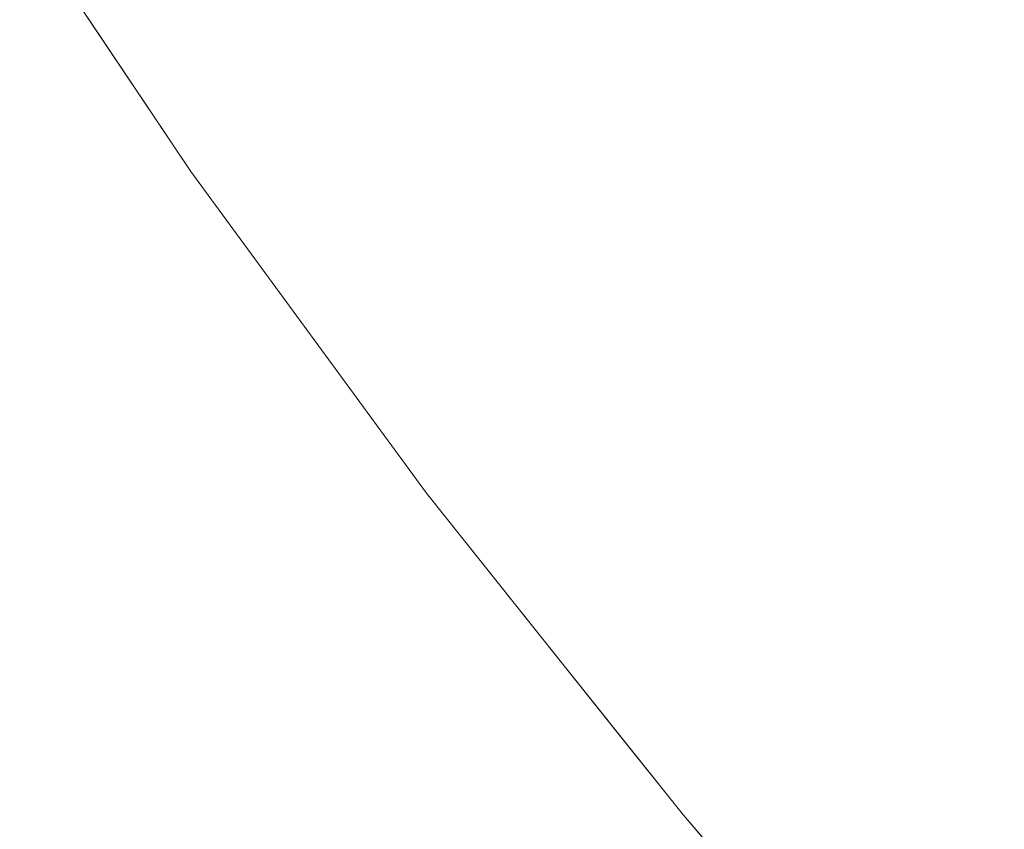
# Model space of a CAD drawing. Header units: centimetres. Extents: x -35.1 to 36.2, y 4.2 to 6.
# Tile 6 of 256: x -35.07871 to -35.06889, y 4.24716 to 4.25524. Entities that reach past the tile are written whole.
import ezdxf

# ---------------------------------------------------------------- set-up
doc = ezdxf.new("R2010")
doc.units = ezdxf.units.CM
doc.header["$LTSCALE"] = 2.54
doc.layers.add('Lucido design-1', color=7, linetype='Continuous')

# ---------------------------------------------------------------- blocks, each defined once
blk = doc.blocks.new('Gruppo-4-1')
at = {"color": 7, "linetype": 'Continuous', "lineweight": 9}
for points, invisible_edges in [([(-35.0749368, 4.2551818, -2312.4020649), (-35.0745535, 4.2553296, -2312.4005536), (-35.0758786, 4.2573045, -2312.4005536), (-35.0762663, 4.2571632, -2312.4020649)], 15), ([(-35.068579, 4.2552132, -2312.3873565), (-35.0679484, 4.2554702, -2312.3859436), (-35.069289, 4.2573596, -2312.3859436), (-35.0699273, 4.2571134, -2312.3873565)], 15), ([(-35.0762663, 4.2571632, -2312.4020649), (-35.0766263, 4.257032, -2312.4035833), (-35.0752927, 4.2550445, -2312.4035833), (-35.0749368, 4.2551818, -2312.4020649)], 15), ([(-35.0699273, 4.2571134, -2312.3873565), (-35.0705418, 4.2568765, -2312.3887813), (-35.069186, 4.2549657, -2312.3887813), (-35.068579, 4.2552132, -2312.3873565)], 15), ([(-35.0756212, 4.2549179, -2312.4051085), (-35.0752927, 4.2550445, -2312.4035833), (-35.0766263, 4.257032, -2312.4035833), (-35.0769585, 4.256911, -2312.4051085)], 15), ([(-35.0769585, 4.256911, -2312.4051085), (-35.0772626, 4.2568001, -2312.4066398), (-35.0759219, 4.2548019, -2312.4066398), (-35.0756212, 4.2549179, -2312.4051085)], 15), ([(-35.0697691, 4.2547281, -2312.3902175), (-35.069186, 4.2549657, -2312.3887813), (-35.0705418, 4.2568765, -2312.3887813), (-35.0711321, 4.2566489, -2312.3902175)], 15), ([(-35.0761946, 4.2546967, -2312.4081767), (-35.0759219, 4.2548019, -2312.4066398), (-35.0772626, 4.2568001, -2312.4066398), (-35.0775385, 4.2566996, -2312.4081767)], 15), ([(-35.0775385, 4.2566996, -2312.4081767), (-35.0777858, 4.2566095, -2312.4097186), (-35.0764391, 4.2546025, -2312.4097186), (-35.0761946, 4.2546967, -2312.4081767)], 15), ([(-35.0766553, 4.2545191, -2312.4112651), (-35.0764391, 4.2546025, -2312.4097186), (-35.0777858, 4.2566095, -2312.4097186), (-35.0780045, 4.2565298, -2312.4112651)], 15), ([(-35.0711321, 4.2566489, -2312.3902175), (-35.0716977, 4.2564308, -2312.3916647), (-35.0703279, 4.2545003, -2312.3916647), (-35.0697691, 4.2547281, -2312.3902175)], 15), ([(-35.0780045, 4.2565298, -2312.4112651), (-35.0781943, 4.2564606, -2312.4128155), (-35.076843, 4.2544467, -2312.4128155), (-35.0766553, 4.2545191, -2312.4112651)], 15), ([(-35.0783551, 4.256402, -2312.4143694), (-35.0784869, 4.256354, -2312.4159261), (-35.0771324, 4.2543351, -2312.4159261), (-35.0770021, 4.2543854, -2312.4143694)], 15), ([(-35.0770021, 4.2543854, -2312.4143694), (-35.076843, 4.2544467, -2312.4128155), (-35.0781943, 4.2564606, -2312.4128155), (-35.0783551, 4.256402, -2312.4143694)], 15), ([(-35.072072, 4.2550498, -2313.0497496), (-35.0727535, 4.2560237, -2313.0497496), (-35.0716977, 4.2564308, -2313.0526752), (-35.0710225, 4.255466, -2313.0526752)], 15), ([(-35.0708619, 4.2542827, -2312.3931225), (-35.0703279, 4.2545003, -2312.3916647), (-35.0716977, 4.2564308, -2312.3916647), (-35.0722383, 4.2562223, -2312.3931225)], 15), ([(-35.0686283, 4.2564153, -2313.0583964), (-35.0679484, 4.2554702, -2313.0583964), (-35.069186, 4.2549657, -2313.0555586), (-35.0698736, 4.2559215, -2313.0555586)], 15), ([(-35.0773498, 4.2542513, -2312.4206076), (-35.0773063, 4.2542681, -2312.4190457), (-35.0786628, 4.2562898, -2312.4190457), (-35.0787069, 4.2562738, -2312.4206076)], 15), ([(-35.0785895, 4.2563166, -2312.417485), (-35.0786628, 4.2562898, -2312.4190457), (-35.0773063, 4.2542681, -2312.4190457), (-35.0772338, 4.254296, -2312.417485)], 15), ([(-35.0772338, 4.254296, -2312.417485), (-35.0771324, 4.2543351, -2312.4159261), (-35.0784869, 4.256354, -2312.4159261), (-35.0785895, 4.2563166, -2312.417485)], 15), ([(-35.0752258, 4.2563177, -2313.0437864), (-35.0745535, 4.2553296, -2313.0437864), (-35.0752927, 4.2550445, -2313.0407566), (-35.0759694, 4.2560389, -2313.0407566)], 15), ([(-35.0787069, 4.2562738, -2312.4206076), (-35.0787107, 4.2562757, -2312.42217), (-35.0770032, 4.253726, -2312.42217), (-35.0773498, 4.2542513, -2312.4206076)], 13), ([(-35.0780364, 4.2552688, -2313.02217), (-35.0770032, 4.253726, -2313.02217), (-35.0770032, 4.253726, -2312.42217), (-35.0787107, 4.2562757, -2312.42217)], 10), ([(-35.0722383, 4.2562223, -2312.3931225), (-35.0727535, 4.2560237, -2312.3945904), (-35.0713709, 4.2540752, -2312.3945904), (-35.0708619, 4.2542827, -2312.3931225)], 15), ([(-35.0759694, 4.2560389, -2313.0407566), (-35.0752927, 4.2550445, -2313.0407566), (-35.0759219, 4.2548019, -2313.0377002), (-35.0766022, 4.2558017, -2313.0377002)], 15), ([(-35.0730192, 4.2546743, -2313.0467854), (-35.0737063, 4.2556562, -2313.0467854), (-35.0727535, 4.2560237, -2313.0497496), (-35.072072, 4.2550498, -2313.0497496)], 15), ([(-35.0718544, 4.2538781, -2312.3960679), (-35.0713709, 4.2540752, -2312.3945904), (-35.0727535, 4.2560237, -2312.3945904), (-35.0732429, 4.2558349, -2312.3960679)], 15), ([(-35.0698736, 4.2559215, -2313.0555586), (-35.069186, 4.2549657, -2313.0555586), (-35.0703279, 4.2545003, -2313.0526752), (-35.0710225, 4.255466, -2313.0526752)], 15), ([(-35.0766022, 4.2558017, -2313.0377002), (-35.0759219, 4.2548019, -2313.0377002), (-35.0764391, 4.2546025, -2313.0346213), (-35.0771224, 4.2556066, -2313.0346213)], 15), ([(-35.0732429, 4.2558349, -2312.3960679), (-35.0737063, 4.2556562, -2312.3975546), (-35.0723122, 4.2536916, -2312.3975546), (-35.0718544, 4.2538781, -2312.3960679)], 15), ([(-35.0771224, 4.2556066, -2313.0346213), (-35.0764391, 4.2546025, -2313.0346213), (-35.076843, 4.2544467, -2313.0315244), (-35.0775286, 4.2554543, -2313.0315244)], 15), ([(-35.0738613, 4.2543404, -2313.0437864), (-35.0745535, 4.2553296, -2313.0437864), (-35.0737063, 4.2556562, -2313.0467854), (-35.0730192, 4.2546743, -2313.0467854)], 15), ([(-35.0727439, 4.2535156, -2312.39905), (-35.0723122, 4.2536916, -2312.3975546), (-35.0737063, 4.2556562, -2312.3975546), (-35.0741432, 4.2554878, -2312.39905)], 15), ([(-35.0775286, 4.2554543, -2313.0315244), (-35.076843, 4.2544467, -2313.0315244), (-35.0771324, 4.2543351, -2313.0284139), (-35.0778196, 4.2553452, -2313.0284139)], 15), ([(-35.0741432, 4.2554878, -2312.39905), (-35.0745535, 4.2553296, -2312.4005536), (-35.0731492, 4.2533504, -2312.4005536), (-35.0727439, 4.2535156, -2312.39905)], 15), ([(-35.0710225, 4.255466, -2313.0526752), (-35.0703279, 4.2545003, -2313.0526752), (-35.0713709, 4.2540752, -2313.0497496), (-35.072072, 4.2550498, -2313.0497496)], 15), ([(-35.0684789, 4.2540095, -2313.0555586), (-35.069186, 4.2549657, -2313.0555586), (-35.0679484, 4.2554702, -2313.0583964), (-35.0672491, 4.2545246, -2313.0583964)], 15), ([(-35.0778196, 4.2553452, -2313.0284139), (-35.0771324, 4.2543351, -2313.0284139), (-35.0773063, 4.2542681, -2313.0252942), (-35.0779946, 4.2552796, -2313.0252942)], 15), ([(-35.0745962, 4.254049, -2313.0407566), (-35.0752927, 4.2550445, -2313.0407566), (-35.0745535, 4.2553296, -2313.0437864), (-35.0738613, 4.2543404, -2313.0437864)], 15), ([(-35.0735278, 4.2531961, -2312.4020649), (-35.0731492, 4.2533504, -2312.4005536), (-35.0745535, 4.2553296, -2312.4005536), (-35.0749368, 4.2551818, -2312.4020649)], 15), ([(-35.0779946, 4.2552796, -2313.0252942), (-35.0773063, 4.2542681, -2313.0252942), (-35.0770032, 4.253726, -2313.02217), (-35.0780364, 4.2552688, -2313.02217)], 11), ([(-35.068579, 4.2552132, -2312.3873565), (-35.069186, 4.2549657, -2312.3887813), (-35.067752, 4.2530529, -2312.3887813), (-35.0671528, 4.2533108, -2312.3873565)], 15), ([(-35.0749368, 4.2551818, -2312.4020649), (-35.0752927, 4.2550445, -2312.4035833), (-35.0738795, 4.2530528, -2312.4035833), (-35.0735278, 4.2531961, -2312.4020649)], 15), ([(-35.0752216, 4.2538011, -2313.0377002), (-35.0759219, 4.2548019, -2313.0377002), (-35.0752927, 4.2550445, -2313.0407566), (-35.0745962, 4.254049, -2313.0407566)], 15), ([(-35.0742039, 4.2529205, -2312.4051085), (-35.0738795, 4.2530528, -2312.4035833), (-35.0752927, 4.2550445, -2312.4035833), (-35.0756212, 4.2549179, -2312.4051085)], 15), ([(-35.072072, 4.2550498, -2313.0497496), (-35.0713709, 4.2540752, -2313.0497496), (-35.0723122, 4.2536916, -2313.0467854), (-35.0730192, 4.2546743, -2313.0467854)], 15), ([(-35.0756212, 4.2549179, -2312.4051085), (-35.0759219, 4.2548019, -2312.4066398), (-35.074501, 4.2527994, -2312.4066398), (-35.0742039, 4.2529205, -2312.4051085)], 15), ([(-35.0696135, 4.2535342, -2313.0526752), (-35.0703279, 4.2545003, -2313.0526752), (-35.069186, 4.2549657, -2313.0555586), (-35.0684789, 4.2540095, -2313.0555586)], 15), ([(-35.0683275, 4.2528051, -2312.3902175), (-35.067752, 4.2530529, -2312.3887813), (-35.069186, 4.2549657, -2312.3887813), (-35.0697691, 4.2547281, -2312.3902175)], 15), ([(-35.0757357, 4.2535972, -2313.0346213), (-35.0764391, 4.2546025, -2313.0346213), (-35.0759219, 4.2548019, -2313.0377002), (-35.0752216, 4.2538011, -2313.0377002)], 15), ([(-35.0747704, 4.2526896, -2312.4081767), (-35.074501, 4.2527994, -2312.4066398), (-35.0759219, 4.2548019, -2312.4066398), (-35.0761946, 4.2546967, -2312.4081767)], 15), ([(-35.0697691, 4.2547281, -2312.3902175), (-35.0703279, 4.2545003, -2312.3916647), (-35.0688791, 4.2525677, -2312.3916647), (-35.0683275, 4.2528051, -2312.3902175)], 15), ([(-35.0761946, 4.2546967, -2312.4081767), (-35.0764391, 4.2546025, -2312.4097186), (-35.075012, 4.2525912, -2312.4097186), (-35.0747704, 4.2526896, -2312.4081767)], 15), ([(-35.0730192, 4.2546743, -2313.0467854), (-35.0723122, 4.2536916, -2313.0467854), (-35.0731492, 4.2533504, -2313.0437864), (-35.0738613, 4.2543404, -2313.0437864)], 15), ([(-35.0761372, 4.253438, -2313.0315244), (-35.076843, 4.2544467, -2313.0315244), (-35.0764391, 4.2546025, -2313.0346213), (-35.0757357, 4.2535972, -2313.0346213)], 15), ([(-35.0766553, 4.2545191, -2312.4112651), (-35.076843, 4.2544467, -2312.4128155), (-35.075411, 4.2524285, -2312.4128155), (-35.0752256, 4.2525041, -2312.4112651)], 15), ([(-35.0752256, 4.2525041, -2312.4112651), (-35.075012, 4.2525912, -2312.4097186), (-35.0764391, 4.2546025, -2312.4097186), (-35.0766553, 4.2545191, -2312.4112651)], 15), ([(-35.0764248, 4.253324, -2313.0284139), (-35.0771324, 4.2543351, -2313.0284139), (-35.076843, 4.2544467, -2313.0315244), (-35.0761372, 4.253438, -2313.0315244)], 15), ([(-35.0755681, 4.2523645, -2312.4143694), (-35.075411, 4.2524285, -2312.4128155), (-35.076843, 4.2544467, -2312.4128155), (-35.0770021, 4.2543854, -2312.4143694)], 15), ([(-35.0706498, 4.2531001, -2313.0497496), (-35.0713709, 4.2540752, -2313.0497496), (-35.0703279, 4.2545003, -2313.0526752), (-35.0696135, 4.2535342, -2313.0526752)], 15), ([(-35.0694062, 4.2523408, -2312.3931225), (-35.0688791, 4.2525677, -2312.3916647), (-35.0703279, 4.2545003, -2312.3916647), (-35.0708619, 4.2542827, -2312.3931225)], 15), ([(-35.0765977, 4.2532555, -2313.0252942), (-35.0773063, 4.2542681, -2313.0252942), (-35.0771324, 4.2543351, -2313.0284139), (-35.0764248, 4.253324, -2313.0284139)], 15), ([(-35.075797, 4.2522712, -2312.417485), (-35.0756968, 4.252312, -2312.4159261), (-35.0771324, 4.2543351, -2312.4159261), (-35.0772338, 4.254296, -2312.417485)], 15), ([(-35.0770021, 4.2543854, -2312.4143694), (-35.0771324, 4.2543351, -2312.4159261), (-35.0756968, 4.252312, -2312.4159261), (-35.0755681, 4.2523645, -2312.4143694)], 15), ([(-35.0738613, 4.2543404, -2313.0437864), (-35.0731492, 4.2533504, -2313.0437864), (-35.0738795, 4.2530528, -2313.0407566), (-35.0745962, 4.254049, -2313.0407566)], 15), ([(-35.0759116, 4.2522245, -2312.4206076), (-35.0758686, 4.252242, -2312.4190457), (-35.0773063, 4.2542681, -2312.4190457), (-35.0773498, 4.2542513, -2312.4206076)], 15), ([(-35.0759116, 4.2522245, -2312.4206076), (-35.0773498, 4.2542513, -2312.4206076), (-35.0770032, 4.253726, -2312.42217)], 11), ([(-35.0772338, 4.254296, -2312.417485), (-35.0773063, 4.2542681, -2312.4190457), (-35.0758686, 4.252242, -2312.4190457), (-35.075797, 4.2522712, -2312.417485)], 15), ([(-35.0770032, 4.253726, -2313.02217), (-35.0773063, 4.2542681, -2313.0252942), (-35.0765977, 4.2532555, -2313.0252942)], 11), ([(-35.0708619, 4.2542827, -2312.3931225), (-35.0713709, 4.2540752, -2312.3945904), (-35.0699086, 4.2521246, -2312.3945904), (-35.0694062, 4.2523408, -2312.3931225)], 15), ([(-35.0745962, 4.254049, -2313.0407566), (-35.0738795, 4.2530528, -2313.0407566), (-35.074501, 4.2527994, -2313.0377002), (-35.0752216, 4.2538011, -2313.0377002)], 15), ([(-35.0715851, 4.2527083, -2313.0467854), (-35.0723122, 4.2536916, -2313.0467854), (-35.0713709, 4.2540752, -2313.0497496), (-35.0706498, 4.2531001, -2313.0497496)], 15), ([(-35.0703858, 4.2519192, -2312.3960679), (-35.0699086, 4.2521246, -2312.3945904), (-35.0713709, 4.2540752, -2312.3945904), (-35.0718544, 4.2538781, -2312.3960679)], 15), ([(-35.0684789, 4.2540095, -2313.0555586), (-35.067752, 4.2530529, -2313.0555586), (-35.0688791, 4.2525677, -2313.0526752), (-35.0696135, 4.2535342, -2313.0526752)], 15), ([(-35.0718544, 4.2538781, -2312.3960679), (-35.0723122, 4.2536916, -2312.3975546), (-35.0708377, 4.2517247, -2312.3975546), (-35.0703858, 4.2519192, -2312.3960679)], 15), ([(-35.0752216, 4.2538011, -2313.0377002), (-35.074501, 4.2527994, -2313.0377002), (-35.075012, 4.2525912, -2313.0346213), (-35.0757357, 4.2535972, -2313.0346213)], 15), ([(-35.0770032, 4.253726, -2312.42217), (-35.0759094, 4.2522307, -2312.42217), (-35.0759116, 4.2522245, -2312.4206076)], 10), ([(-35.0759094, 4.2522307, -2312.42217), (-35.0770032, 4.253726, -2312.42217), (-35.0770032, 4.253726, -2313.02217), (-35.0759094, 4.2522307, -2313.02217)], 10), ([(-35.0765977, 4.2532555, -2313.0252942), (-35.0758686, 4.252242, -2313.0252942), (-35.0759094, 4.2522307, -2313.02217), (-35.0770032, 4.253726, -2313.02217)], 11), ([(-35.0724167, 4.2523599, -2313.0437864), (-35.0731492, 4.2533504, -2313.0437864), (-35.0723122, 4.2536916, -2313.0467854), (-35.0715851, 4.2527083, -2313.0467854)], 15), ([(-35.0712638, 4.2515413, -2312.39905), (-35.0708377, 4.2517247, -2312.3975546), (-35.0723122, 4.2536916, -2312.3975546), (-35.0727439, 4.2535156, -2312.39905)], 15), ([(-35.0757357, 4.2535972, -2313.0346213), (-35.075012, 4.2525912, -2313.0346213), (-35.075411, 4.2524285, -2313.0315244), (-35.0761372, 4.253438, -2313.0315244)], 15), ([(-35.0696135, 4.2535342, -2313.0526752), (-35.0688791, 4.2525677, -2313.0526752), (-35.0699086, 4.2521246, -2313.0497496), (-35.0706498, 4.2531001, -2313.0497496)], 15), ([(-35.0761372, 4.253438, -2313.0315244), (-35.075411, 4.2524285, -2313.0315244), (-35.0756968, 4.252312, -2313.0284139), (-35.0764248, 4.253324, -2313.0284139)], 15), ([(-35.0727439, 4.2535156, -2312.39905), (-35.0731492, 4.2533504, -2312.4005536), (-35.0716638, 4.2513691, -2312.4005536), (-35.0712638, 4.2515413, -2312.39905)], 15), ([(-35.0731423, 4.2520559, -2313.0407566), (-35.0738795, 4.2530528, -2313.0407566), (-35.0731492, 4.2533504, -2313.0437864), (-35.0724167, 4.2523599, -2313.0437864)], 15), ([(-35.0720375, 4.2512082, -2312.4020649), (-35.0716638, 4.2513691, -2312.4005536), (-35.0731492, 4.2533504, -2312.4005536), (-35.0735278, 4.2531961, -2312.4020649)], 15), ([(-35.0764248, 4.253324, -2313.0284139), (-35.0756968, 4.252312, -2313.0284139), (-35.0758686, 4.252242, -2313.0252942), (-35.0765977, 4.2532555, -2313.0252942)], 15), ([(-35.0735278, 4.2531961, -2312.4020649), (-35.0738795, 4.2530528, -2312.4035833), (-35.0723846, 4.2510588, -2312.4035833), (-35.0720375, 4.2512082, -2312.4020649)], 15), ([(-35.0737599, 4.2517972, -2313.0377002), (-35.074501, 4.2527994, -2313.0377002), (-35.0738795, 4.2530528, -2313.0407566), (-35.0731423, 4.2520559, -2313.0407566)], 15), ([(-35.0727049, 4.2509209, -2312.4051085), (-35.0723846, 4.2510588, -2312.4035833), (-35.0738795, 4.2530528, -2312.4035833), (-35.0742039, 4.2529205, -2312.4051085)], 15), ([(-35.0706498, 4.2531001, -2313.0497496), (-35.0699086, 4.2521246, -2313.0497496), (-35.0708377, 4.2517247, -2313.0467854), (-35.0715851, 4.2527083, -2313.0467854)], 15), ([(-35.0742039, 4.2529205, -2312.4051085), (-35.074501, 4.2527994, -2312.4066398), (-35.0729981, 4.2507947, -2312.4066398), (-35.0727049, 4.2509209, -2312.4051085)], 15), ([(-35.0742676, 4.2515846, -2313.0346213), (-35.075012, 4.2525912, -2313.0346213), (-35.074501, 4.2527994, -2313.0377002), (-35.0737599, 4.2517972, -2313.0377002)], 15), ([(-35.073264, 4.2506803, -2312.4081767), (-35.0729981, 4.2507947, -2312.4066398), (-35.074501, 4.2527994, -2312.4066398), (-35.0747704, 4.2526896, -2312.4081767)], 15), ([(-35.0747704, 4.2526896, -2312.4081767), (-35.075012, 4.2525912, -2312.4097186), (-35.0735025, 4.2505776, -2312.4097186), (-35.073264, 4.2506803, -2312.4081767)], 15), ([(-35.0715851, 4.2527083, -2313.0467854), (-35.0708377, 4.2517247, -2313.0467854), (-35.0716638, 4.2513691, -2313.0437864), (-35.0724167, 4.2523599, -2313.0437864)], 15), ([(-35.0746641, 4.2514185, -2313.0315244), (-35.075411, 4.2524285, -2313.0315244), (-35.075012, 4.2525912, -2313.0346213), (-35.0742676, 4.2515846, -2313.0346213)], 15), ([(-35.0737133, 4.2504869, -2312.4112651), (-35.0735025, 4.2505776, -2312.4097186), (-35.075012, 4.2525912, -2312.4097186), (-35.0752256, 4.2525041, -2312.4112651)], 15), ([(-35.0691469, 4.2511491, -2313.0497496), (-35.0699086, 4.2521246, -2313.0497496), (-35.0688791, 4.2525677, -2313.0526752), (-35.0681245, 4.2516013, -2313.0526752)], 15), ([(-35.0678693, 4.2503989, -2312.3931225), (-35.0673495, 4.250635, -2312.3916647), (-35.0688791, 4.2525677, -2312.3916647), (-35.0694062, 4.2523408, -2312.3931225)], 15), ([(-35.0752256, 4.2525041, -2312.4112651), (-35.075411, 4.2524285, -2312.4128155), (-35.0738963, 4.2504081, -2312.4128155), (-35.0737133, 4.2504869, -2312.4112651)], 15), ([(-35.0749481, 4.2512995, -2313.0284139), (-35.0756968, 4.252312, -2313.0284139), (-35.075411, 4.2524285, -2313.0315244), (-35.0746641, 4.2514185, -2313.0315244)], 15), ([(-35.0755681, 4.2523645, -2312.4143694), (-35.0756968, 4.252312, -2312.4159261), (-35.0741784, 4.2502867, -2312.4159261), (-35.0740514, 4.2503414, -2312.4143694)], 15), ([(-35.0740514, 4.2503414, -2312.4143694), (-35.0738963, 4.2504081, -2312.4128155), (-35.075411, 4.2524285, -2312.4128155), (-35.0755681, 4.2523645, -2312.4143694)], 15), ([(-35.0724167, 4.2523599, -2313.0437864), (-35.0716638, 4.2513691, -2313.0437864), (-35.0723846, 4.2510588, -2313.0407566), (-35.0731423, 4.2520559, -2313.0407566)], 15), ([(-35.0751188, 4.251228, -2313.0252942), (-35.0758686, 4.252242, -2313.0252942), (-35.0756968, 4.252312, -2313.0284139), (-35.0749481, 4.2512995, -2313.0284139)], 15), ([(-35.075797, 4.2522712, -2312.417485), (-35.0758686, 4.252242, -2312.4190457), (-35.0743481, 4.2502137, -2312.4190457), (-35.0742774, 4.2502441, -2312.417485)], 15), ([(-35.0742774, 4.2502441, -2312.417485), (-35.0741784, 4.2502867, -2312.4159261), (-35.0756968, 4.252312, -2312.4159261), (-35.075797, 4.2522712, -2312.417485)], 15), ([(-35.0694062, 4.2523408, -2312.3931225), (-35.0699086, 4.2521246, -2312.3945904), (-35.0683648, 4.2501739, -2312.3945904), (-35.0678693, 4.2503989, -2312.3931225)], 15), ([(-35.0743905, 4.2501954, -2312.4206076), (-35.0743481, 4.2502137, -2312.4190457), (-35.0758686, 4.252242, -2312.4190457), (-35.0759116, 4.2522245, -2312.4206076)], 15), ([(-35.0759116, 4.2522245, -2312.4206076), (-35.0759094, 4.2522307, -2312.42217), (-35.0746543, 4.2505148, -2312.42217)], 9), ([(-35.0746543, 4.2505148, -2312.42217), (-35.0743905, 4.2501954, -2312.4206076), (-35.0759116, 4.2522245, -2312.4206076)], 11), ([(-35.0746543, 4.2505148, -2313.02217), (-35.0759094, 4.2522307, -2313.02217), (-35.0758686, 4.252242, -2313.0252942), (-35.0751188, 4.251228, -2313.0252942)], 14), ([(-35.0759094, 4.2522307, -2313.02217), (-35.0746543, 4.2505148, -2313.02217), (-35.0746543, 4.2505148, -2312.42217), (-35.0759094, 4.2522307, -2312.42217)], 10), ([(-35.0700697, 4.2507411, -2313.0467854), (-35.0708377, 4.2517247, -2313.0467854), (-35.0699086, 4.2521246, -2313.0497496), (-35.0691469, 4.2511491, -2313.0497496)], 15), ([(-35.0688354, 4.2499601, -2312.3960679), (-35.0683648, 4.2501739, -2312.3945904), (-35.0699086, 4.2521246, -2312.3945904), (-35.0703858, 4.2519192, -2312.3960679)], 15), ([(-35.0731423, 4.2520559, -2313.0407566), (-35.0723846, 4.2510588, -2313.0407566), (-35.0729981, 4.2507947, -2313.0377002), (-35.0737599, 4.2517972, -2313.0377002)], 15), ([(-35.0703858, 4.2519192, -2312.3960679), (-35.0708377, 4.2517247, -2312.3975546), (-35.069281, 4.2497577, -2312.3975546), (-35.0688354, 4.2499601, -2312.3960679)], 15), ([(-35.0737599, 4.2517972, -2313.0377002), (-35.0729981, 4.2507947, -2313.0377002), (-35.0735025, 4.2505776, -2313.0346213), (-35.0742676, 4.2515846, -2313.0346213)], 15), ([(-35.0708902, 4.2503782, -2313.0437864), (-35.0716638, 4.2513691, -2313.0437864), (-35.0708377, 4.2517247, -2313.0467854), (-35.0700697, 4.2507411, -2313.0467854)], 15), ([(-35.0697012, 4.2495668, -2312.39905), (-35.069281, 4.2497577, -2312.3975546), (-35.0708377, 4.2517247, -2312.3975546), (-35.0712638, 4.2515413, -2312.39905)], 15), ([(-35.0742676, 4.2515846, -2313.0346213), (-35.0735025, 4.2505776, -2313.0346213), (-35.0738963, 4.2504081, -2313.0315244), (-35.0746641, 4.2514185, -2313.0315244)], 15), ([(-35.0681245, 4.2516013, -2313.0526752), (-35.0673495, 4.250635, -2313.0526752), (-35.0683648, 4.2501739, -2313.0497496), (-35.0691469, 4.2511491, -2313.0497496)], 15), ([(-35.0712638, 4.2515413, -2312.39905), (-35.0716638, 4.2513691, -2312.4005536), (-35.0700957, 4.2493876, -2312.4005536), (-35.0697012, 4.2495668, -2312.39905)], 15), ([(-35.0746641, 4.2514185, -2313.0315244), (-35.0738963, 4.2504081, -2313.0315244), (-35.0741784, 4.2502867, -2313.0284139), (-35.0749481, 4.2512995, -2313.0284139)], 15), ([(-35.0749481, 4.2512995, -2313.0284139), (-35.0741784, 4.2502867, -2313.0284139), (-35.0743481, 4.2502137, -2313.0252942), (-35.0751188, 4.251228, -2313.0252942)], 15), ([(-35.0716061, 4.2500617, -2313.0407566), (-35.0723846, 4.2510588, -2313.0407566), (-35.0716638, 4.2513691, -2313.0437864), (-35.0708902, 4.2503782, -2313.0437864)], 15), ([(-35.0704642, 4.2492202, -2312.4020649), (-35.0700957, 4.2493876, -2312.4005536), (-35.0716638, 4.2513691, -2312.4005536), (-35.0720375, 4.2512082, -2312.4020649)], 15), ([(-35.0751188, 4.251228, -2313.0252942), (-35.0743481, 4.2502137, -2313.0252942), (-35.0746543, 4.2505148, -2313.02217)], 11), ([(-35.0720375, 4.2512082, -2312.4020649), (-35.0723846, 4.2510588, -2312.4035833), (-35.0708065, 4.2490647, -2312.4035833), (-35.0704642, 4.2492202, -2312.4020649)], 15), ([(-35.0691469, 4.2511491, -2313.0497496), (-35.0683648, 4.2501739, -2313.0497496), (-35.069281, 4.2497577, -2313.0467854), (-35.0700697, 4.2507411, -2313.0467854)], 15), ([(-35.0722154, 4.2497922, -2313.0377002), (-35.0729981, 4.2507947, -2313.0377002), (-35.0723846, 4.2510588, -2313.0407566), (-35.0716061, 4.2500617, -2313.0407566)], 15), ([(-35.0711224, 4.2489213, -2312.4051085), (-35.0708065, 4.2490647, -2312.4035833), (-35.0723846, 4.2510588, -2312.4035833), (-35.0727049, 4.2509209, -2312.4051085)], 15), ([(-35.0727049, 4.2509209, -2312.4051085), (-35.0729981, 4.2507947, -2312.4066398), (-35.0714115, 4.2487899, -2312.4066398), (-35.0711224, 4.2489213, -2312.4051085)], 15), ([(-35.0727163, 4.2495707, -2313.0346213), (-35.0735025, 4.2505776, -2313.0346213), (-35.0729981, 4.2507947, -2313.0377002), (-35.0722154, 4.2497922, -2313.0377002)], 15), ([(-35.0716737, 4.2486708, -2312.4081767), (-35.0714115, 4.2487899, -2312.4066398), (-35.0729981, 4.2507947, -2312.4066398), (-35.073264, 4.2506803, -2312.4081767)], 15), ([(-35.0700697, 4.2507411, -2313.0467854), (-35.069281, 4.2497577, -2313.0467854), (-35.0700957, 4.2493876, -2313.0437864), (-35.0708902, 4.2503782, -2313.0437864)], 15), ([(-35.073264, 4.2506803, -2312.4081767), (-35.0735025, 4.2505776, -2312.4097186), (-35.0719089, 4.248564, -2312.4097186), (-35.0716737, 4.2486708, -2312.4081767)], 15), ([(-35.0743905, 4.2501954, -2312.4206076), (-35.0746543, 4.2505148, -2312.42217), (-35.0727854, 4.2481704, -2312.42217), (-35.0727846, 4.2481662, -2312.4206076)], 13), ([(-35.0727854, 4.2481704, -2312.42217), (-35.0746543, 4.2505148, -2312.42217), (-35.0746543, 4.2505148, -2313.02217), (-35.0735961, 4.2491874, -2313.02217)], 10), ([(-35.0735961, 4.2491874, -2313.02217), (-35.0746543, 4.2505148, -2313.02217), (-35.0743481, 4.2502137, -2313.0252942), (-35.0735561, 4.2491993, -2313.0252942)], 14), ([(-35.0731075, 4.2493977, -2313.0315244), (-35.0738963, 4.2504081, -2313.0315244), (-35.0735025, 4.2505776, -2313.0346213), (-35.0727163, 4.2495707, -2313.0346213)], 15), ([(-35.0721168, 4.2484696, -2312.4112651), (-35.0719089, 4.248564, -2312.4097186), (-35.0735025, 4.2505776, -2312.4097186), (-35.0737133, 4.2504869, -2312.4112651)], 15), ([(-35.0733877, 4.2492738, -2313.0284139), (-35.0741784, 4.2502867, -2313.0284139), (-35.0738963, 4.2504081, -2313.0315244), (-35.0731075, 4.2493977, -2313.0315244)], 15), ([(-35.0724502, 4.2483181, -2312.4143694), (-35.0722973, 4.2483876, -2312.4128155), (-35.0738963, 4.2504081, -2312.4128155), (-35.0740514, 4.2503414, -2312.4143694)], 15), ([(-35.0737133, 4.2504869, -2312.4112651), (-35.0738963, 4.2504081, -2312.4128155), (-35.0722973, 4.2483876, -2312.4128155), (-35.0721168, 4.2484696, -2312.4112651)], 15), ([(-35.0740514, 4.2503414, -2312.4143694), (-35.0741784, 4.2502867, -2312.4159261), (-35.0725755, 4.2482612, -2312.4159261), (-35.0724502, 4.2483181, -2312.4143694)], 15), ([(-35.0708902, 4.2503782, -2313.0437864), (-35.0700957, 4.2493876, -2313.0437864), (-35.0708065, 4.2490647, -2313.0407566), (-35.0716061, 4.2500617, -2313.0407566)], 15), ([(-35.0727846, 4.2481662, -2312.4206076), (-35.0727427, 4.2481852, -2312.4190457), (-35.0743481, 4.2502137, -2312.4190457), (-35.0743905, 4.2501954, -2312.4206076)], 15), ([(-35.0735561, 4.2491993, -2313.0252942), (-35.0743481, 4.2502137, -2313.0252942), (-35.0741784, 4.2502867, -2313.0284139), (-35.0733877, 4.2492738, -2313.0284139)], 15), ([(-35.0742774, 4.2502441, -2312.417485), (-35.0743481, 4.2502137, -2312.4190457), (-35.0727427, 4.2481852, -2312.4190457), (-35.072673, 4.2482169, -2312.417485)], 15), ([(-35.072673, 4.2482169, -2312.417485), (-35.0725755, 4.2482612, -2312.4159261), (-35.0741784, 4.2502867, -2312.4159261), (-35.0742774, 4.2502441, -2312.417485)], 15), ([(-35.0684713, 4.2487749, -2313.0467854), (-35.069281, 4.2497577, -2313.0467854), (-35.0683648, 4.2501739, -2313.0497496), (-35.0675618, 4.2491992, -2313.0497496)], 15), ([(-35.0716061, 4.2500617, -2313.0407566), (-35.0708065, 4.2490647, -2313.0407566), (-35.0714115, 4.2487899, -2313.0377002), (-35.0722154, 4.2497922, -2313.0377002)], 15), ([(-35.0688354, 4.2499601, -2312.3960679), (-35.069281, 4.2497577, -2312.3975546), (-35.0676405, 4.2477928, -2312.3975546), (-35.0672016, 4.2480031, -2312.3960679)], 15), ([(-35.0722154, 4.2497922, -2313.0377002), (-35.0714115, 4.2487899, -2313.0377002), (-35.0719089, 4.248564, -2313.0346213), (-35.0727163, 4.2495707, -2313.0346213)], 15), ([(-35.0692801, 4.2483976, -2313.0437864), (-35.0700957, 4.2493876, -2313.0437864), (-35.069281, 4.2497577, -2313.0467854), (-35.0684713, 4.2487749, -2313.0467854)], 15), ([(-35.0680545, 4.2475945, -2312.39905), (-35.0676405, 4.2477928, -2312.3975546), (-35.069281, 4.2497577, -2312.3975546), (-35.0697012, 4.2495668, -2312.39905)], 15), ([(-35.0727163, 4.2495707, -2313.0346213), (-35.0719089, 4.248564, -2313.0346213), (-35.0722973, 4.2483876, -2313.0315244), (-35.0731075, 4.2493977, -2313.0315244)], 15), ([(-35.0697012, 4.2495668, -2312.39905), (-35.0700957, 4.2493876, -2312.4005536), (-35.0684432, 4.2474083, -2312.4005536), (-35.0680545, 4.2475945, -2312.39905)], 15), ([(-35.0731075, 4.2493977, -2313.0315244), (-35.0722973, 4.2483876, -2313.0315244), (-35.0725755, 4.2482612, -2313.0284139), (-35.0733877, 4.2492738, -2313.0284139)], 15), ([(-35.0699857, 4.2480684, -2313.0407566), (-35.0708065, 4.2490647, -2313.0407566), (-35.0700957, 4.2493876, -2313.0437864), (-35.0692801, 4.2483976, -2313.0437864)], 15), ([(-35.0688062, 4.2472344, -2312.4020649), (-35.0684432, 4.2474083, -2312.4005536), (-35.0700957, 4.2493876, -2312.4005536), (-35.0704642, 4.2492202, -2312.4020649)], 15), ([(-35.0733877, 4.2492738, -2313.0284139), (-35.0725755, 4.2482612, -2313.0284139), (-35.0727427, 4.2481852, -2313.0252942), (-35.0735561, 4.2491993, -2313.0252942)], 15), ([(-35.0704642, 4.2492202, -2312.4020649), (-35.0708065, 4.2490647, -2312.4035833), (-35.0691435, 4.2470728, -2312.4035833), (-35.0688062, 4.2472344, -2312.4020649)], 15), ([(-35.0735561, 4.2491993, -2313.0252942), (-35.0727427, 4.2481852, -2313.0252942), (-35.0720913, 4.2472996, -2313.02217), (-35.0735961, 4.2491874, -2313.02217)], 11), ([(-35.0735961, 4.2491874, -2313.02217), (-35.0720913, 4.2472996, -2313.02217), (-35.0720913, 4.2472996, -2312.42217), (-35.0727854, 4.2481704, -2312.42217)], 10), ([(-35.0705863, 4.2477882, -2313.0377002), (-35.0714115, 4.2487899, -2313.0377002), (-35.0708065, 4.2490647, -2313.0407566), (-35.0699857, 4.2480684, -2313.0407566)], 15), ([(-35.0694547, 4.2469238, -2312.4051085), (-35.0691435, 4.2470728, -2312.4035833), (-35.0708065, 4.2490647, -2312.4035833), (-35.0711224, 4.2489213, -2312.4051085)], 15), ([(-35.0711224, 4.2489213, -2312.4051085), (-35.0714115, 4.2487899, -2312.4066398), (-35.0697395, 4.2467873, -2312.4066398), (-35.0694547, 4.2469238, -2312.4051085)], 15), ([(-35.07108, 4.2475579, -2313.0346213), (-35.0719089, 4.248564, -2313.0346213), (-35.0714115, 4.2487899, -2313.0377002), (-35.0705863, 4.2477882, -2313.0377002)], 15), ([(-35.0699979, 4.2466635, -2312.4081767), (-35.0697395, 4.2467873, -2312.4066398), (-35.0714115, 4.2487899, -2312.4066398), (-35.0716737, 4.2486708, -2312.4081767)], 15), ([(-35.0684713, 4.2487749, -2313.0467854), (-35.0676405, 4.2477928, -2313.0467854), (-35.0684432, 4.2474083, -2313.0437864), (-35.0692801, 4.2483976, -2313.0437864)], 15), ([(-35.0716737, 4.2486708, -2312.4081767), (-35.0719089, 4.248564, -2312.4097186), (-35.0702295, 4.2465525, -2312.4097186), (-35.0699979, 4.2466635, -2312.4081767)], 15), ([(-35.0714656, 4.247378, -2313.0315244), (-35.0722973, 4.2483876, -2313.0315244), (-35.0719089, 4.248564, -2313.0346213), (-35.07108, 4.2475579, -2313.0346213)], 15), ([(-35.0704344, 4.2464544, -2312.4112651), (-35.0702295, 4.2465525, -2312.4097186), (-35.0719089, 4.248564, -2312.4097186), (-35.0721168, 4.2484696, -2312.4112651)], 15), ([(-35.0721168, 4.2484696, -2312.4112651), (-35.0722973, 4.2483876, -2312.4128155), (-35.0706122, 4.2463692, -2312.4128155), (-35.0704344, 4.2464544, -2312.4112651)], 15), ([(-35.0717418, 4.2472492, -2313.0284139), (-35.0725755, 4.2482612, -2313.0284139), (-35.0722973, 4.2483876, -2313.0315244), (-35.0714656, 4.247378, -2313.0315244)], 15), ([(-35.0707628, 4.2462971, -2312.4143694), (-35.0706122, 4.2463692, -2312.4128155), (-35.0722973, 4.2483876, -2312.4128155), (-35.0724502, 4.2483181, -2312.4143694)], 15), ([(-35.0692801, 4.2483976, -2313.0437864), (-35.0684432, 4.2474083, -2313.0437864), (-35.0691435, 4.2470728, -2313.0407566), (-35.0699857, 4.2480684, -2313.0407566)], 15), ([(-35.0719078, 4.2471717, -2313.0252942), (-35.0727427, 4.2481852, -2313.0252942), (-35.0725755, 4.2482612, -2313.0284139), (-35.0717418, 4.2472492, -2313.0284139)], 15), ([(-35.0709824, 4.2461919, -2312.417485), (-35.0708863, 4.2462379, -2312.4159261), (-35.0725755, 4.2482612, -2312.4159261), (-35.072673, 4.2482169, -2312.417485)], 15), ([(-35.0724502, 4.2483181, -2312.4143694), (-35.0725755, 4.2482612, -2312.4159261), (-35.0708863, 4.2462379, -2312.4159261), (-35.0707628, 4.2462971, -2312.4143694)], 15), ([(-35.0727846, 4.2481662, -2312.4206076), (-35.0727854, 4.2481704, -2312.42217), (-35.0720913, 4.2472996, -2312.42217)], 9), ([(-35.0710923, 4.2461392, -2312.4206076), (-35.071051, 4.246159, -2312.4190457), (-35.0727427, 4.2481852, -2312.4190457), (-35.0727846, 4.2481662, -2312.4206076)], 15), ([(-35.0720913, 4.2472996, -2312.42217), (-35.0710923, 4.2461392, -2312.4206076), (-35.0727846, 4.2481662, -2312.4206076)], 11), ([(-35.072673, 4.2482169, -2312.417485), (-35.0727427, 4.2481852, -2312.4190457), (-35.071051, 4.246159, -2312.4190457), (-35.0709824, 4.2461919, -2312.417485)], 15), ([(-35.0720913, 4.2472996, -2313.02217), (-35.0727427, 4.2481852, -2313.0252942), (-35.0719078, 4.2471717, -2313.0252942)], 11), ([(-35.0699857, 4.2480684, -2313.0407566), (-35.0691435, 4.2470728, -2313.0407566), (-35.0697395, 4.2467873, -2313.0377002), (-35.0705863, 4.2477882, -2313.0377002)], 15), ([(-35.0705863, 4.2477882, -2313.0377002), (-35.0697395, 4.2467873, -2313.0377002), (-35.0702295, 4.2465525, -2313.0346213), (-35.07108, 4.2475579, -2313.0346213)], 15), ([(-35.07108, 4.2475579, -2313.0346213), (-35.0702295, 4.2465525, -2313.0346213), (-35.0706122, 4.2463692, -2313.0315244), (-35.0714656, 4.247378, -2313.0315244)], 15), ([(-35.0714656, 4.247378, -2313.0315244), (-35.0706122, 4.2463692, -2313.0315244), (-35.0708863, 4.2462379, -2313.0284139), (-35.0717418, 4.2472492, -2313.0284139)], 15), ([(-35.0682796, 4.2460784, -2313.0407566), (-35.0691435, 4.2470728, -2313.0407566), (-35.0684432, 4.2474083, -2313.0437864), (-35.0675848, 4.2464202, -2313.0437864)], 15), ([(-35.0710923, 4.2461392, -2312.4206076), (-35.0720913, 4.2472996, -2312.42217), (-35.069325, 4.2441104, -2312.42217)], 9), ([(-35.0693033, 4.2440854, -2312.42217), (-35.069325, 4.2441104, -2312.42217), (-35.0720913, 4.2472996, -2313.02217), (-35.0710906, 4.246146, -2313.02217)], 10), ([(-35.069325, 4.2441104, -2312.42217), (-35.0720913, 4.2472996, -2312.42217), (-35.0720913, 4.2472996, -2313.02217)], 10), ([(-35.0719078, 4.2471717, -2313.0252942), (-35.071051, 4.246159, -2313.0252942), (-35.0710906, 4.246146, -2313.02217), (-35.0720913, 4.2472996, -2313.02217)], 11), ([(-35.0717418, 4.2472492, -2313.0284139), (-35.0708863, 4.2462379, -2313.0284139), (-35.071051, 4.246159, -2313.0252942), (-35.0719078, 4.2471717, -2313.0252942)], 15), ([(-35.0688062, 4.2472344, -2312.4020649), (-35.0691435, 4.2470728, -2312.4035833), (-35.067394, 4.2450854, -2312.4035833), (-35.0670621, 4.245253, -2312.4020649)], 15)]:
    blk.add_3dface(points, dxfattribs=dict(at, invisible_edges=invisible_edges))

msp = doc.modelspace()

# ---------------------------------------------------------------- block references
at = {"layer": 'Lucido design-1', "color": 7}
msp.add_blockref('Gruppo-4-1', (0, 0), dxfattribs=at)

doc.saveas('drawing.dxf')
